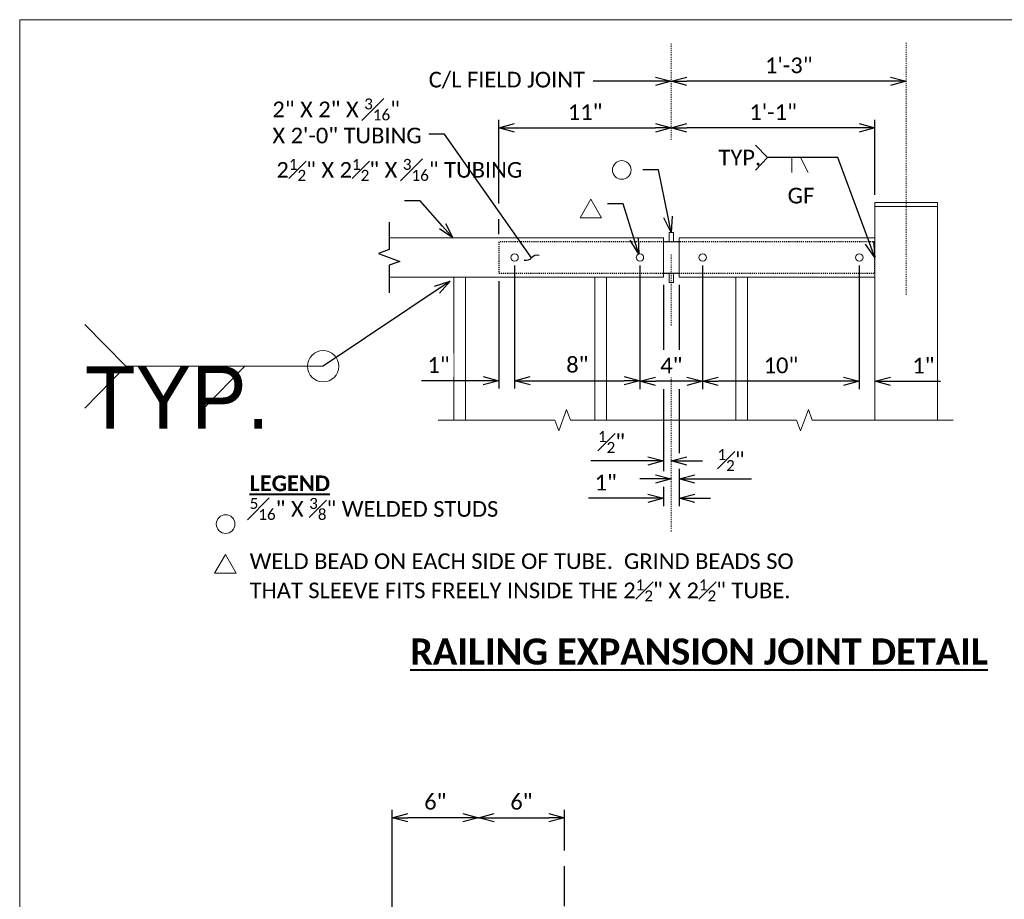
# Model space of a CAD drawing. Extents: x -1624 to -745, y -2680 to -2428.
# Tile 3 of 10: x -1624 to -1529, y -2512 to -2428. Entities that reach past the tile are written whole.
import ezdxf
from ezdxf import colors
from ezdxf.entities.mleader import LeaderData, LeaderLine
from ezdxf.enums import TextEntityAlignment as Align
from ezdxf.math import Vec2, Vec3

# ---------------------------------------------------------------- set-up
doc = ezdxf.new("R2018")
doc.units = 0
doc.header["$MEASUREMENT"] = 0
doc.linetypes.add('Wisdot2', pattern=[0.125, 0.0625, -0.0625])
doc.linetypes.add('Wisdot4', pattern=[0.28125, 0.125, -0.0625, 0.03125, -0.0625])
for name, color, linetype, lineweight in [('B_ANNO', 7, 'Continuous', 18), ('B_ANNO_BREAK', 7, 'Continuous', 18), ('B_ANNO_DIM', 7, 'Continuous', 18), ('B_ANNO_SYMB', 7, 'Continuous', 18), ('B_ANNO_TEXT', 7, 'Continuous', 18), ('B_ANNO_TEXT_TITLE', 7, 'Continuous', 40), ('B_CNTR', 1, 'Wisdot4', 18), ('B_DETAIL_HIDDEN', 7, 'Wisdot2', 25), ('B_STEEL_RAIL', 92, 'Continuous', 18)]:
    doc.layers.add(name, color=color, linetype=linetype, lineweight=lineweight)
doc.layers.add('B_ANNO_NOPLOT', color=47, linetype='Continuous', lineweight=18, plot=False)
doc.styles.add('Annotative', font='calibri.ttf', dxfattribs={"height": 0.0625})
doc.styles.get("Standard").update_dxf_attribs({"font": 'calibri.ttf'})
doc.styles.add('Subtitle', font='calibrib.ttf', dxfattribs={"height": 0.0625})
doc.styles.add('Title', font='calibrib.ttf', dxfattribs={"height": 0.125})
doc.dimstyles.new('Annotative', dxfattribs={"dimscale": 0, "dimtxt": 0.0625, "dimasz": 0.0625, "dimexe": 0.03125, "dimexo": 0.03125, "dimgap": 0.03125, "dimtad": 1, "dimdec": 3, "dimzin": 3, "dimdsep": 46, "dimlunit": 4, "dimtxsty": 'Standard', "dimblk": 'OPEN30', "dimcen": 0.03125, "dimaunit": 1, "dimadec": 0, "dimazin": 3, "dimtfac": 0.75, "dimtdec": 3, "dimtofl": 0, "dimtmove": 0, "dimatfit": 3, "dimldrblk": 'OPEN30', "dimfxl": 1, "dimtfill": 1, "dimfrac": 1, "dimtolj": 1, "dimtzin": 0, "dimarcsym": 0})
doc.dimstyles.get("Standard").update_dxf_attribs({"dimtxt": 0.0625, "dimasz": 0.0625, "dimexe": 0.03125, "dimexo": 0.03125, "dimgap": 0.03125, "dimtad": 1, "dimdec": 3, "dimzin": 3, "dimdsep": 46, "dimlunit": 4, "dimtxsty": 'Standard', "dimblk": 'OPEN30', "dimcen": 0.03125, "dimaunit": 1, "dimadec": 0, "dimazin": 3, "dimtfac": 0.75, "dimtdec": 3, "dimtofl": 0, "dimtmove": 0, "dimatfit": 3, "dimldrblk": 'OPEN30', "dimfxl": 1, "dimtfill": 1, "dimfrac": 1, "dimtolj": 1, "dimtzin": 0, "dimarcsym": 0})

# ---------------------------------------------------------------- blocks, each defined once
blk = doc.blocks.new('_Open30')
at = {"color": 0, "linetype": 'ByBlock', "lineweight": -2}
for p, q in [((-1, 0.268), (0, 0)), ((0, 0), (-1, -0.268)), ((0, 0), (-1, 0))]:
    blk.add_line(p, q, dxfattribs=at)
blk = doc.blocks.new('*D142')
at = {"layer": 'B_ANNO_DIM', "color": 0, "lineweight": -2, "transparency": 16777216}
for p, q in [((35.668, 164.12), (35.668, 176.353)), ((42.412, 175.603), (37.168, 175.603)), ((35.668, 161.12), (35.668, 162.62)), ((35.668, 157.37), (35.668, 159.62)), ((35.668, 91.857), (35.668, 155.87)), ((35.668, 77.87), (35.668, 90.357)), ((35.668, 74.12), (35.668, 76.37)), ((35.668, 72.245), (35.668, 72.62)), ((35.668, 69.62), (35.668, 70.745))]:
    blk.add_line(p, q, dxfattribs=at)
at = {"layer": 'Defpoints', "color": 0, "transparency": 16777216}
for p in [(35.668, 175.603), (43.912, 175.603), (35.668, 68.87)]:
    blk.add_point(p, dxfattribs=at)
at = {"layer": 'B_ANNO_DIM', "color": 0, "lineweight": -2, "transparency": 16777216, "xscale": 1.5, "yscale": 1.5, "zscale": 1.5, "rotation": 180}
blk.add_blockref('_Open30', (35.668, 175.603), dxfattribs=at)
at = {"layer": 'B_ANNO_DIM', "color": 0, "lineweight": -2, "transparency": 16777216, "xscale": 1.5, "yscale": 1.5, "zscale": 1.5}
blk.add_blockref('_Open30', (43.912, 175.603), dxfattribs=at)
at = {"layer": 'B_ANNO_DIM', "color": 0, "transparency": 16777216, "insert": (39.79, 177.121), "char_height": 1.5, "attachment_point": 5}
blk.add_mtext('\\A1;6"', dxfattribs=at)
blk = doc.blocks.new('*D138')
at = {"layer": 'B_ANNO_DIM', "color": 0, "lineweight": -2, "transparency": 16777216}
for p, q in [((52.156, 172.469), (52.156, 176.353)), ((45.412, 175.603), (50.656, 175.603)), ((52.156, 167.132), (52.156, 170.969)), ((52.156, 159.214), (52.156, 165.632)), ((52.156, 112.76), (52.156, 157.714)), ((52.156, 107.747), (52.156, 111.26)), ((52.156, 95.078), (52.156, 106.247)), ((52.156, 75.533), (52.156, 93.578)), ((52.156, 69.62), (52.156, 74.033))]:
    blk.add_line(p, q, dxfattribs=at)
at = {"layer": 'Defpoints', "color": 0, "transparency": 16777216}
for p in [(43.912, 175.603), (52.156, 175.603), (52.156, 68.87)]:
    blk.add_point(p, dxfattribs=at)
at = {"layer": 'B_ANNO_DIM', "color": 0, "lineweight": -2, "transparency": 16777216, "xscale": 1.5, "yscale": 1.5, "zscale": 1.5, "rotation": 180}
blk.add_blockref('_Open30', (43.912, 175.603), dxfattribs=at)
at = {"layer": 'B_ANNO_DIM', "color": 0, "lineweight": -2, "transparency": 16777216, "xscale": 1.5, "yscale": 1.5, "zscale": 1.5}
blk.add_blockref('_Open30', (52.156, 175.603), dxfattribs=at)
at = {"layer": 'B_ANNO_DIM', "color": 0, "transparency": 16777216, "insert": (48.034, 177.121), "char_height": 1.5, "attachment_point": 5}
blk.add_mtext('\\A1;6"', dxfattribs=at)
blk = doc.blocks.new('_Integral')
at = {"color": 0, "linetype": 'ByBlock', "lineweight": -2}
for centre, start, end in [((0.439, 0.118), 129, 195), ((-0.439, -0.118), 309, 15)]:
    blk.add_arc(centre, 0.454, start, end, dxfattribs=at)
blk = doc.blocks.new('*D45')
at = {"layer": 'B_ANNO_DIM', "color": 0, "lineweight": -2, "transparency": 16777216}
for p, q in [((80.386, 228.484), (80.386, 216.632)), ((78.886, 217.382), (77.386, 217.382)), ((83.385, 217.382), (88.151, 217.382))]:
    blk.add_line(p, q, dxfattribs=at)
at = {"layer": 'Defpoints', "color": 0, "transparency": 16777216}
for p in [(80.386, 229.234), (81.885, 217.382), (81.885, 217.382)]:
    blk.add_point(p, dxfattribs=at)
at = {"layer": 'B_ANNO_DIM', "color": 0, "lineweight": -2, "transparency": 16777216, "xscale": 1.5, "yscale": 1.5, "zscale": 1.5}
blk.add_blockref('_Open30', (80.386, 217.382), dxfattribs=at)
at = {"layer": 'B_ANNO_DIM', "color": 0, "lineweight": -2, "transparency": 16777216, "xscale": 1.5, "yscale": 1.5, "zscale": 1.5, "rotation": 180}
blk.add_blockref('_Open30', (81.885, 217.382), dxfattribs=at)
at = {"layer": 'B_ANNO_DIM', "color": 0, "transparency": 16777216, "insert": (86.518, 218.883), "char_height": 1.5, "attachment_point": 5, "bg_fill": 3, "box_fill_scale": 1.25, "bg_fill_color": 256, "bg_fill_true_color": 13158600, "bg_fill_transparency": 0}
blk.add_mtext('\\A1;1"', dxfattribs=at)
blk = doc.blocks.new('*D48')
at = {"layer": 'B_ANNO_DIM', "color": 0, "lineweight": -2, "transparency": 16777216}
for p, q in [((65.386, 228.484), (65.386, 216.632)), ((80.386, 228.484), (80.386, 216.632)), ((78.886, 217.382), (66.886, 217.382))]:
    blk.add_line(p, q, dxfattribs=at)
at = {"layer": 'Defpoints', "color": 0, "transparency": 16777216}
for p in [(65.386, 229.234), (80.386, 229.234), (65.386, 217.382)]:
    blk.add_point(p, dxfattribs=at)
at = {"layer": 'B_ANNO_DIM', "color": 0, "lineweight": -2, "transparency": 16777216, "xscale": 1.5, "yscale": 1.5, "zscale": 1.5, "rotation": 180}
blk.add_blockref('_Open30', (65.386, 217.382), dxfattribs=at)
at = {"layer": 'B_ANNO_DIM', "color": 0, "lineweight": -2, "transparency": 16777216, "xscale": 1.5, "yscale": 1.5, "zscale": 1.5}
blk.add_blockref('_Open30', (80.386, 217.382), dxfattribs=at)
at = {"layer": 'B_ANNO_DIM', "color": 0, "transparency": 16777216, "insert": (72.886, 218.9), "char_height": 1.5, "attachment_point": 5, "bg_fill": 3, "box_fill_scale": 1.25, "bg_fill_color": 256, "bg_fill_true_color": 13158600, "bg_fill_transparency": 0}
blk.add_mtext('\\A1;10"', dxfattribs=at)
blk = doc.blocks.new('*D50')
at = {"layer": 'B_ANNO_DIM', "color": 0, "lineweight": -2, "transparency": 16777216}
for p, q in [((47.386, 228.484), (47.386, 216.69)), ((59.386, 228.484), (59.386, 216.69)), ((48.886, 217.44), (57.886, 217.44))]:
    blk.add_line(p, q, dxfattribs=at)
at = {"layer": 'Defpoints', "color": 0, "transparency": 16777216}
for p in [(47.386, 229.234), (59.386, 229.234), (59.386, 217.44)]:
    blk.add_point(p, dxfattribs=at)
at = {"layer": 'B_ANNO_DIM', "color": 0, "lineweight": -2, "transparency": 16777216, "xscale": 1.5, "yscale": 1.5, "zscale": 1.5, "rotation": 180}
blk.add_blockref('_Open30', (47.386, 217.44), dxfattribs=at)
at = {"layer": 'B_ANNO_DIM', "color": 0, "lineweight": -2, "transparency": 16777216, "xscale": 1.5, "yscale": 1.5, "zscale": 1.5}
blk.add_blockref('_Open30', (59.386, 217.44), dxfattribs=at)
at = {"layer": 'B_ANNO_DIM', "color": 0, "transparency": 16777216, "insert": (53.386, 218.958), "char_height": 1.5, "attachment_point": 5, "bg_fill": 3, "box_fill_scale": 1.25, "bg_fill_color": 256, "bg_fill_true_color": 13158600, "bg_fill_transparency": 0}
blk.add_mtext('\\A1;8"', dxfattribs=at)
blk = doc.blocks.new('*D51')
at = {"layer": 'B_ANNO_DIM', "color": 0, "lineweight": -2, "transparency": 16777216}
for p, q in [((47.386, 228.484), (47.386, 216.69)), ((45.885, 226.984), (45.885, 216.69)), ((44.385, 217.44), (38.471, 217.44)), ((48.886, 217.44), (50.386, 217.44))]:
    blk.add_line(p, q, dxfattribs=at)
at = {"layer": 'Defpoints', "color": 0, "transparency": 16777216}
for p in [(47.386, 229.234), (45.885, 227.734), (45.885, 217.44)]:
    blk.add_point(p, dxfattribs=at)
at = {"layer": 'B_ANNO_DIM', "color": 0, "lineweight": -2, "transparency": 16777216, "xscale": 1.5, "yscale": 1.5, "zscale": 1.5}
blk.add_blockref('_Open30', (45.885, 217.44), dxfattribs=at)
at = {"layer": 'B_ANNO_DIM', "color": 0, "lineweight": -2, "transparency": 16777216, "xscale": 1.5, "yscale": 1.5, "zscale": 1.5, "rotation": 180}
blk.add_blockref('_Open30', (47.386, 217.44), dxfattribs=at)
at = {"layer": 'B_ANNO_DIM', "color": 0, "transparency": 16777216, "insert": (40.103, 218.941), "char_height": 1.5, "attachment_point": 5, "bg_fill": 3, "box_fill_scale": 1.25, "bg_fill_color": 256, "bg_fill_true_color": 13158600, "bg_fill_transparency": 0}
blk.add_mtext('\\A1;1"', dxfattribs=at)
blk = doc.blocks.new('*D168')
at = {"layer": 'B_ANNO_DIM', "color": 0, "lineweight": -2, "transparency": 16777216}
for p, q in [((45.885, 234.391), (45.885, 242.399)), ((47.385, 241.649), (60.885, 241.649)), ((45.885, 231.484), (45.885, 232.891))]:
    blk.add_line(p, q, dxfattribs=at)
at = {"layer": 'Defpoints', "color": 0, "transparency": 16777216}
for p in [(62.385, 241.649), (62.385, 241.649), (45.885, 230.734)]:
    blk.add_point(p, dxfattribs=at)
at = {"layer": 'B_ANNO_DIM', "color": 0, "lineweight": -2, "transparency": 16777216, "xscale": 1.5, "yscale": 1.5, "zscale": 1.5, "rotation": 180}
blk.add_blockref('_Open30', (45.885, 241.649), dxfattribs=at)
at = {"layer": 'B_ANNO_DIM', "color": 0, "lineweight": -2, "transparency": 16777216, "xscale": 1.5, "yscale": 1.5, "zscale": 1.5}
blk.add_blockref('_Open30', (62.385, 241.649), dxfattribs=at)
at = {"layer": 'B_ANNO_DIM', "color": 0, "transparency": 16777216, "insert": (54.135, 243.151), "char_height": 1.5, "attachment_point": 5, "bg_fill": 3, "box_fill_scale": 1.25, "bg_fill_color": 256, "bg_fill_true_color": 13158600, "bg_fill_transparency": 0}
blk.add_mtext('\\A1;11"', dxfattribs=at)
blk = doc.blocks.new('*D47')
at = {"layer": 'B_ANNO_DIM', "color": 0, "lineweight": -2, "transparency": 16777216}
for p, q in [((81.885, 235.234), (81.885, 242.399)), ((80.385, 241.649), (63.885, 241.649))]:
    blk.add_line(p, q, dxfattribs=at)
at = {"layer": 'Defpoints', "color": 0, "transparency": 16777216}
for p in [(62.385, 241.649), (62.385, 241.649), (81.885, 234.484)]:
    blk.add_point(p, dxfattribs=at)
at = {"layer": 'B_ANNO_DIM', "color": 0, "lineweight": -2, "transparency": 16777216, "xscale": 1.5, "yscale": 1.5, "zscale": 1.5, "rotation": 180}
blk.add_blockref('_Open30', (62.385, 241.649), dxfattribs=at)
at = {"layer": 'B_ANNO_DIM', "color": 0, "lineweight": -2, "transparency": 16777216, "xscale": 1.5, "yscale": 1.5, "zscale": 1.5}
blk.add_blockref('_Open30', (81.885, 241.649), dxfattribs=at)
at = {"layer": 'B_ANNO_DIM', "color": 0, "transparency": 16777216, "insert": (72.135, 243.151), "char_height": 1.5, "attachment_point": 5, "bg_fill": 3, "box_fill_scale": 1.25, "bg_fill_color": 256, "bg_fill_true_color": 13158600, "bg_fill_transparency": 0}
blk.add_mtext('\\A1;1\'-1"', dxfattribs=at)
blk = doc.blocks.new('*D46')
at = {"layer": 'B_ANNO_DIM', "color": 0, "lineweight": -2, "transparency": 16777216}
blk.add_line((83.385, 246.1), (63.885, 246.1), dxfattribs=at)
at = {"layer": 'Defpoints', "color": 0, "transparency": 16777216}
for p in [(62.385, 246.1), (62.385, 246.1), (84.885, 246.1)]:
    blk.add_point(p, dxfattribs=at)
at = {"layer": 'B_ANNO_DIM', "color": 0, "lineweight": -2, "transparency": 16777216, "xscale": 1.5, "yscale": 1.5, "zscale": 1.5, "rotation": 180}
blk.add_blockref('_Open30', (62.385, 246.1), dxfattribs=at)
at = {"layer": 'B_ANNO_DIM', "color": 0, "lineweight": -2, "transparency": 16777216, "xscale": 1.5, "yscale": 1.5, "zscale": 1.5}
blk.add_blockref('_Open30', (84.885, 246.1), dxfattribs=at)
at = {"layer": 'B_ANNO_DIM', "color": 0, "transparency": 16777216, "insert": (73.635, 247.619), "char_height": 1.5, "attachment_point": 5, "bg_fill": 3, "box_fill_scale": 1.25, "bg_fill_color": 256, "bg_fill_true_color": 13158600, "bg_fill_transparency": 0}
blk.add_mtext('\\A1;1\'-3"', dxfattribs=at)
blk = doc.blocks.new('*D167')
at = {"layer": 'B_ANNO_DIM', "color": 0, "lineweight": -2, "transparency": 16777216}
for p, q in [((61.629, 226.612), (61.629, 220.388)), ((63.129, 226.612), (63.129, 220.388)), ((61.629, 216.632), (61.629, 208.782)), ((63.129, 216.632), (63.129, 210.513)), ((63.129, 209.013), (63.129, 205.43)), ((61.629, 207.282), (61.629, 205.43)), ((60.129, 206.18), (54.47, 206.18)), ((64.629, 206.18), (66.129, 206.18))]:
    blk.add_line(p, q, dxfattribs=at)
at = {"layer": 'Defpoints', "color": 0, "transparency": 16777216}
for p in [(61.629, 227.362), (63.129, 227.362), (63.129, 206.18)]:
    blk.add_point(p, dxfattribs=at)
at = {"layer": 'B_ANNO_DIM', "color": 0, "lineweight": -2, "transparency": 16777216, "xscale": 1.5, "yscale": 1.5, "zscale": 1.5}
blk.add_blockref('_Open30', (61.629, 206.18), dxfattribs=at)
at = {"layer": 'B_ANNO_DIM', "color": 0, "lineweight": -2, "transparency": 16777216, "xscale": 1.5, "yscale": 1.5, "zscale": 1.5, "rotation": 180}
blk.add_blockref('_Open30', (63.129, 206.18), dxfattribs=at)
at = {"layer": 'B_ANNO_DIM', "color": 0, "transparency": 16777216, "insert": (56.102, 207.681), "char_height": 1.5, "attachment_point": 5, "bg_fill": 3, "box_fill_scale": 1.25, "bg_fill_color": 256, "bg_fill_true_color": 13158600, "bg_fill_transparency": 0}
blk.add_mtext('\\A1;1"', dxfattribs=at)
blk = doc.blocks.new('*D53')
at = {"layer": 'B_ANNO_DIM', "color": 0, "lineweight": -2, "transparency": 16777216}
for p, q in [((60.129, 209.763), (54.691, 209.763)), ((63.885, 209.763), (65.385, 209.763))]:
    blk.add_line(p, q, dxfattribs=at)
at = {"layer": 'Defpoints', "color": 0, "transparency": 16777216}
for p in [(61.629, 209.763), (61.629, 209.763), (62.385, 209.763)]:
    blk.add_point(p, dxfattribs=at)
at = {"layer": 'B_ANNO_DIM', "color": 0, "lineweight": -2, "transparency": 16777216, "xscale": 1.5, "yscale": 1.5, "zscale": 1.5}
blk.add_blockref('_Open30', (61.629, 209.763), dxfattribs=at)
at = {"layer": 'B_ANNO_DIM', "color": 0, "lineweight": -2, "transparency": 16777216, "xscale": 1.5, "yscale": 1.5, "zscale": 1.5, "rotation": 180}
blk.add_blockref('_Open30', (62.385, 209.763), dxfattribs=at)
at = {"layer": 'B_ANNO_DIM', "color": 0, "transparency": 16777216, "insert": (56.66, 211.569), "char_height": 1.5, "attachment_point": 5, "bg_fill": 3, "box_fill_scale": 1.25, "bg_fill_color": 256, "bg_fill_true_color": 13158600, "bg_fill_transparency": 0}
blk.add_mtext('\\A1;{\\H0.7x;\\S1#2;}"', dxfattribs=at)
blk = doc.blocks.new('*D52')
at = {"layer": 'B_ANNO_DIM', "color": 0, "lineweight": -2, "transparency": 16777216}
for p, q in [((60.885, 208.032), (59.385, 208.032)), ((64.629, 208.032), (70.068, 208.032))]:
    blk.add_line(p, q, dxfattribs=at)
at = {"layer": 'Defpoints', "color": 0, "transparency": 16777216}
for p in [(62.385, 208.032), (63.129, 208.032), (63.129, 208.032)]:
    blk.add_point(p, dxfattribs=at)
at = {"layer": 'B_ANNO_DIM', "color": 0, "lineweight": -2, "transparency": 16777216, "xscale": 1.5, "yscale": 1.5, "zscale": 1.5}
blk.add_blockref('_Open30', (62.385, 208.032), dxfattribs=at)
at = {"layer": 'B_ANNO_DIM', "color": 0, "lineweight": -2, "transparency": 16777216, "xscale": 1.5, "yscale": 1.5, "zscale": 1.5, "rotation": 180}
blk.add_blockref('_Open30', (63.129, 208.032), dxfattribs=at)
at = {"layer": 'B_ANNO_DIM', "color": 0, "transparency": 16777216, "insert": (68.099, 209.838), "char_height": 1.5, "attachment_point": 5, "bg_fill": 3, "box_fill_scale": 1.25, "bg_fill_color": 256, "bg_fill_true_color": 13158600, "bg_fill_transparency": 0}
blk.add_mtext('\\A1;{\\H0.7x;\\S1#2;}"', dxfattribs=at)
blk = doc.blocks.new('*D49')
at = {"layer": 'B_ANNO_DIM', "color": 0, "lineweight": -2, "transparency": 16777216}
for p, q in [((59.386, 228.484), (59.386, 216.632)), ((65.386, 228.484), (65.386, 216.632)), ((63.886, 217.382), (60.886, 217.382))]:
    blk.add_line(p, q, dxfattribs=at)
at = {"layer": 'Defpoints', "color": 0, "transparency": 16777216}
for p in [(59.386, 229.234), (65.386, 229.234), (59.386, 217.382)]:
    blk.add_point(p, dxfattribs=at)
at = {"layer": 'B_ANNO_DIM', "color": 0, "lineweight": -2, "transparency": 16777216, "xscale": 1.5, "yscale": 1.5, "zscale": 1.5, "rotation": 180}
blk.add_blockref('_Open30', (59.386, 217.382), dxfattribs=at)
at = {"layer": 'B_ANNO_DIM', "color": 0, "lineweight": -2, "transparency": 16777216, "xscale": 1.5, "yscale": 1.5, "zscale": 1.5}
blk.add_blockref('_Open30', (65.386, 217.382), dxfattribs=at)
at = {"layer": 'B_ANNO_DIM', "color": 0, "transparency": 16777216, "insert": (62.386, 218.885), "char_height": 1.5, "attachment_point": 5, "bg_fill": 3, "box_fill_scale": 1.25, "bg_fill_color": 256, "bg_fill_true_color": 13158600, "bg_fill_transparency": 0}
blk.add_mtext('\\A1;4"', dxfattribs=at)
blk = doc.blocks.new('*U41')
at = {"color": 0, "lineweight": -2, "flags": 128}
blk.add_lwpolyline([(-1.513, -0.009), (-1.946, -0.759), (-1.08, -0.759)], close=True, dxfattribs=at)
blk = doc.blocks.new('*U42')
at = {"color": 0, "lineweight": -2}
blk.add_circle((-1.513, -0.384), 0.375, dxfattribs=at)
blk = doc.blocks.new('*U19')
at = {"layer": 'B_ANNO'}
for p, q in [((-11.41, 2), (-9.441, 0)), ((-11.41, -2), (-9.441, 0)), ((0, 0), (-9.441, 0)), ((-5.711, 0), (-5.711, -2)), ((-5.711, -2), (-3.741, 0))]:
    blk.add_line(p, q, dxfattribs=at)
blk.add_circle((0, 0), 0.75, dxfattribs=at)
at = {"style": 'Annotative'}
blk.add_attdef('SIZE', text='', height=0.75, dxfattribs=at).set_placement((-7.121, -0.75), align=Align.MIDDLE_CENTER)
at = {"layer": 'B_ANNO_TEXT', "lineweight": 30, "flags": 104}
blk.add_attdef('NOTE', text='', height=0.75, dxfattribs=at).set_placement((-11.41, 0), align=Align.MIDDLE_RIGHT)
blk.add_attdef('LENGTH', text='', height=0.75, dxfattribs=at).set_placement((-2.621, -0.75), align=Align.MIDDLE_CENTER)
blk = doc.blocks.new('*U120')
at = {"layer": 'B_ANNO_DIM'}
dim = blk.add_linear_dim(base=(35.6682, 175.603), p1=(43.9122, 175.603), p2=(35.6682, 68.87), text='6"', dimstyle='Annotative', override={"dimtfill": 0}, dxfattribs=at)
dim.commit()
dim.dimension.update_dxf_attribs({"geometry": '*D142', "text_midpoint": (39.7902, 177.1208)})
dim = blk.add_linear_dim(base=(52.1562, 175.603), p1=(43.9122, 175.603), p2=(52.1562, 68.87), angle=180, text='6"', dimstyle='Annotative', override={"dimtfill": 0}, dxfattribs=at)
dim.commit()
dim.dimension.update_dxf_attribs({"geometry": '*D138', "text_midpoint": (48.0342, 177.1208)})
blk = doc.blocks.new('INS_SCREENING_BASE')
at = {"linetype": 'Continuous', "flags": 128}
blk.add_lwpolyline([(35.3734, 232.612), (35.3734, 229.987), (34.3431, 229.612), (36.4037, 228.862), (35.3734, 228.487), (35.3734, 225.862)], dxfattribs=at)
at = {"layer": 'B_ANNO_DIM'}
for p, q in [((71.5864, 238.795), (70.4464, 240.001)), ((71.5864, 238.795), (70.4464, 237.589)), ((73.9264, 238.795), (73.9264, 237.373)), ((74.7424, 238.795), (75.4924, 237.373))]:
    blk.add_line(p, q, dxfattribs=at)
at = {"layer": 'B_CNTR'}
for p, q in [((62.3854, 240.484), (62.3854, 249.815)), ((84.8854, 225.66), (84.8854, 249.815)), ((62.3854, 222.73), (62.3854, 229.552)), ((62.3854, 203.02), (62.3854, 218.23))]:
    blk.add_line(p, q, dxfattribs=at)
at = {"layer": 'B_DETAIL_HIDDEN', "flags": 128}
blk.add_lwpolyline([(45.8854, 227.734), (81.8854, 227.734), (81.8854, 230.734), (45.8854, 230.734), (45.8854, 227.734)], dxfattribs=at)
at = {"layer": 'B_STEEL_RAIL'}
for p, q in [((81.8854, 234.112), (87.8854, 234.112)), ((63.1294, 230.734), (61.6294, 230.734)), ((41.5714, 213.658), (41.5714, 227.362)), ((42.6934, 213.658), (42.6934, 227.362)), ((55.0714, 213.67), (55.0714, 227.362)), ((56.1934, 213.67), (56.1934, 227.362)), ((61.6294, 227.734), (63.1294, 227.734)), ((68.5714, 213.676), (68.5714, 227.362)), ((69.6934, 213.676), (69.6934, 227.362))]:
    blk.add_line(p, q, dxfattribs=at)
for points in [[(35.3734, 227.362), (61.6294, 227.362), (61.6294, 231.112), (35.3734, 231.112)], [(62.1694, 230.734), (62.1694, 231.64), (62.5894, 231.64), (62.5894, 230.734)], [(62.1694, 227.734), (62.1694, 226.828), (62.5894, 226.828), (62.5894, 227.734)]]:
    blk.add_lwpolyline(points, dxfattribs=at)
for centre in [(47.3859, 229.234), (59.3859, 229.234), (65.3859, 229.234), (80.3859, 229.234)]:
    blk.add_circle(centre, 0.3527, dxfattribs=at)
at = {"layer": 'B_ANNO_DIM'}
ref = blk.add_blockref('*U19', (29.0509, 218.8209), dxfattribs=dict(at, xscale=2, yscale=2, zscale=2))
lines = blk.add_mtext('TYP.', dxfattribs={"layer": 'B_ANNO_TEXT', "insert": (6.2308, 218.8209), "char_height": 5.95853, "attachment_point": 1})
ref.add_attrib('NOTE', '', (6.2308, 218.8209), dxfattribs={"flags": 104}).embed_mtext(lines)
at = {"layer": 'B_ANNO_SYMB', "xscale": 2.384702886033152, "yscale": 2.384702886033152, "zscale": 2.384702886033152}
for name, p in [('*U42', (23.3267, 204.6322)), ('*U41', (23.298, 200.8234))]:
    blk.add_blockref(name, p, dxfattribs=at)
at = {"layer": 'B_ANNO_DIM', "insert": (73.5194, 234.394), "char_height": 1.5, "attachment_point": 7, "line_spacing_factor": 0.8, "style": 'Annotative'}
blk.add_mtext('GF', dxfattribs=at)
at = {"layer": 'B_ANNO_DIM', "style": 'Annotative'}
for tag, p in [('RSPA', (231.1917, 75.3537)), ('BARS', (228.2292, 71.6697)), ('BSPA', (251.2619, 71.6697))]:
    blk.add_attdef(tag, text='', height=1.5, dxfattribs=at).set_placement(p, align=Align.MIDDLE_CENTER)
at = {"layer": 'B_ANNO_TEXT', "insert": (22.0174, 196.3134), "char_height": 1.5, "width": 54.580913, "attachment_point": 7, "style": 'Annotative'}
blk.add_mtext('\\A1;{\\H0.7x;\\S5#16;}" X {\\H0.7x;\\S3#8;}" WELDED STUDS\\P\\PWELD BEAD ON EACH SIDE OF TUBE.  GRIND BEADS SO THAT SLEEVE FITS FREELY INSIDE THE 2{\\H0.7x;\\S1#2;\\H1.42857x;" X 2\\H0.7x;\\S1#2;\\H1.42857x;" TUBE.}', dxfattribs=at)
at = {"layer": 'B_ANNO_TEXT', "style": 'Annotative'}
for tag, p in [('RSPA', (363.8227, 165.8253)), ('AMSNO.', (318.4638, 130.9293)), ('AMSNAME', (325.9192, 130.9293)), ('FABRIC', (327.2203, 128.2812))]:
    blk.add_attdef(tag, text='', height=1.5, dxfattribs=at).set_placement(p, align=Align.BOTTOM_CENTER)
at = {"layer": 'B_ANNO_TEXT_TITLE', "line_spacing_factor": 0.8}
for s, insert, char_height, attachment_point, style in [('{\\LLEGEND}', (22.0174, 206.8518), 1.5, 7, 'Subtitle'), ('{\\LRAILING EXPANSION JOINT DETAIL}', (65.0396, 191.502), 2.500002, 5, 'Title')]:
    blk.add_mtext(s, dxfattribs=dict(at, insert=insert, char_height=char_height, attachment_point=attachment_point, style=style))
at = {"layer": 'B_ANNO_DIM'}
ml = blk.add_multileader_mtext('Standard', dxfattribs=at)
ml.set_content('\\A1;2" X 2" X {\\H0.7x;\\S3#16;}" \\PX 2\'-0" TUBING', color=256)
ml.set_leader_properties()
ml.set_arrow_properties(name='INTEGRAL')
ml.build(insert=Vec2(0, 0))
ml.multileader.update_dxf_attribs({"text_right_attachment_type": 3, "dogleg_length": 0.0625, "arrow_head_size": 1.5, "scale": 24})
ctx = ml.context
ctx.base_point, ctx.scale, ctx.char_height, ctx.arrow_head_size, ctx.landing_gap_size, ctx.plane_origin = Vec3(23.4472, 243.7009), 24, 1.5, 1.5, 0.75, Vec3(49.012, 229.21)
ctx.right_attachment = 3
notes = []
notes.append((ctx, [(0, (1, 1, 0), (40.6683, 241.035), (-1, 0), 1.5, [(0, [(49.012, 229.21)], 0, [])])]))
ctx.mtext.insert, ctx.mtext.width, ctx.mtext.flow_direction = Vec3(24.1972, 244.4619), 14.557963, 5
ml = blk.add_multileader_mtext('Standard', dxfattribs=at)
ml.set_content('TYP.', color=256)
ml.set_leader_properties()
ml.set_arrow_properties(name='OPEN30')
ml.build(insert=Vec2(0, 0))
ml.multileader.update_dxf_attribs({"dogleg_length": 0.0625, "arrow_head_size": 1.5, "scale": 24})
ctx = ml.context
ctx.base_point, ctx.scale, ctx.char_height, ctx.arrow_head_size, ctx.landing_gap_size, ctx.plane_origin = Vec3(66.1576, 238.795), 24, 1.5, 1.5, 0.75, Vec3(81.8854, 229.234)
notes.append((ctx, [(0, (1, 1, 0), (78.3374, 238.795), (-1, 0), 6.751, [(0, [(81.8854, 229.234)], 0, [])])]))
ctx.mtext.insert, ctx.mtext.flow_direction = Vec3(66.9076, 239.5502), 5
ml = blk.add_multileader_mtext('Standard', dxfattribs=at)
ml.set_content('\\A1;2{\\H0.7x;\\S1#2;}" X 2{\\H0.7x;\\S1#2;}" X {\\H0.7x;\\S3#16;}" TUBING', color=256)
ml.set_leader_properties()
ml.set_arrow_properties(name='OPEN30')
ml.build(insert=Vec2(0, 0))
ml.multileader.update_dxf_attribs({"text_right_attachment_type": 3, "dogleg_length": 0.0625, "arrow_head_size": 1.5, "scale": 24})
ctx = ml.context
ctx.base_point, ctx.scale, ctx.char_height, ctx.arrow_head_size, ctx.landing_gap_size, ctx.plane_origin = Vec3(23.8299, 237.9117), 24, 1.5, 1.5, 0.75, Vec3(41.4765, 231.112)
ctx.right_attachment = 3
notes.append((ctx, [(0, (1, 1, 0), (38.3272, 234.6479), (-1, 0), 1.5, [(0, [(41.4765, 231.112)], 0, [])])]))
ctx.mtext.insert, ctx.mtext.width, ctx.mtext.flow_direction = Vec3(24.5799, 238.6726), 14.959555, 5
ml = blk.add_multileader_mtext('Standard', dxfattribs=at)
ml.set_content('', color=256)
ml.set_leader_properties()
ml.set_arrow_properties(name='OPEN30')
ml.build(insert=Vec2(0, 0))
ml.multileader.update_dxf_attribs({"dogleg_length": 0.0625, "arrow_head_size": 1.5, "scale": 24})
ctx = ml.context
ctx.base_point, ctx.scale, ctx.char_height, ctx.arrow_head_size, ctx.landing_gap_size, ctx.plane_origin = Vec3(58.1568, 237.6242), 24, 1.5, 1.5, 0.75, Vec3(62.3794, 231.64)
notes.append((ctx, [(0, (1, 1, 0), (61.1568, 237.6242), (-1, 0), 1.5, [(0, [(62.3794, 231.64)], 0, [])])]))
ctx.mtext.insert, ctx.mtext.flow_direction = Vec3(58.9068, 238.3742), 5
ml = blk.add_multileader_mtext('Standard', dxfattribs=at)
ml.set_content('', color=256)
ml.set_leader_properties()
ml.set_arrow_properties(name='OPEN30')
ml.build(insert=Vec2(0, 0))
ml.multileader.update_dxf_attribs({"dogleg_length": 0.0625, "arrow_head_size": 1.5, "scale": 24})
ctx = ml.context
ctx.base_point, ctx.scale, ctx.char_height, ctx.arrow_head_size, ctx.landing_gap_size, ctx.plane_origin = Vec3(54.7722, 234.3879), 24, 1.5, 1.5, 0.75, Vec3(59.2714, 229.5676)
notes.append((ctx, [(0, (1, 1, 0), (57.7722, 234.3879), (-1, 0), 1.5, [(0, [(59.2714, 229.5676)], 0, [])])]))
ctx.mtext.insert, ctx.mtext.flow_direction = Vec3(55.5222, 235.1379), 5
for ctx, leaders in notes:
    for number, flags, end, landing, length, lines in leaders:
        leader = LeaderData()
        leader.index, (leader.has_last_leader_line, leader.has_dogleg_vector, leader.attachment_direction) = number, flags
        leader.last_leader_point, leader.dogleg_vector, leader.dogleg_length = Vec3(end), Vec3(landing), length
        for number, points, colour, breaks in lines:
            line = LeaderLine()
            line.index, line.vertices, line.color, line.breaks = number, Vec3.list(points), colors.encode_raw_color(colour), breaks
            leader.lines.append(line)
        ctx.leaders.append(leader)
dim = blk.add_linear_dim(base=(62.3854, 246.1003), p1=(84.8854, 246.1003), p2=(62.3854, 246.1003), angle=180, text='1\'-3"', dimstyle='Annotative', dxfattribs=at)
dim.commit()
dim.dimension.update_dxf_attribs({"geometry": '*D46', "text_midpoint": (73.6354, 247.6188)})
for base, p1, p2, text, picture, middle in [((62.3854, 241.6492), (45.8854, 230.734), (62.3854, 241.6492), '11"', '*D168', (54.1354, 243.151)), ((59.3859, 217.4395), (47.3859, 229.234), (59.3859, 229.234), '8"', '*D50', (53.3859, 218.958))]:
    dim = blk.add_linear_dim(base=base, p1=p1, p2=p2, text=text, dimstyle='Annotative', dxfattribs=at)
    dim.commit()
    dim.dimension.update_dxf_attribs({"geometry": picture, "text_midpoint": middle})
dim = blk.add_linear_dim(base=(81.8854, 217.3815), p1=(80.3859, 229.234), p2=(81.8854, 217.3815), text='1"', dimstyle='Annotative', dxfattribs=at)
dim.commit()
dim.dimension.update_dxf_attribs({"geometry": '*D45', "text_midpoint": (86.5181, 217.3815), "dimtype": 128})
at = {"layer": 'B_STEEL_RAIL'}
for points in [[(81.8854, 213.688), (81.8854, 234.484), (87.8854, 234.484), (87.8854, 213.658)], [(81.8854, 231.112), (63.1294, 231.112), (63.1294, 227.362), (81.8854, 227.362)]]:
    blk.add_lwpolyline(points, dxfattribs=at)
at = {"layer": 'B_ANNO_SYMB', "xscale": 2.384702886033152, "yscale": 2.384702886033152, "zscale": 2.384702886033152}
for name, p in [('*U42', (61.2484, 238.5295)), ('*U41', (58.2883, 234.8549))]:
    blk.add_blockref(name, p, dxfattribs=at)
at = {"layer": 'B_ANNO_DIM'}
dim = blk.add_linear_dim(base=(45.8854, 217.4395), p1=(47.3859, 229.234), p2=(45.8854, 227.734), text='1"', dimstyle='Annotative', dxfattribs=at)
dim.commit()
dim.dimension.update_dxf_attribs({"geometry": '*D51', "text_midpoint": (40.1032, 217.4395), "dimtype": 128})
dim = blk.add_linear_dim(base=(62.3854, 241.6492), p1=(81.8854, 234.484), p2=(62.3854, 241.6492), angle=180, text='1\'-1"', dimstyle='Annotative', dxfattribs=at)
dim.commit()
dim.dimension.update_dxf_attribs({"geometry": '*D47', "text_midpoint": (72.1354, 243.151)})
dim = blk.add_linear_dim(base=(65.3859, 217.3815), p1=(80.3859, 229.234), p2=(65.3859, 229.234), text='10"', dimstyle='Annotative', dxfattribs=at)
dim.commit()
dim.dimension.update_dxf_attribs({"geometry": '*D48', "text_midpoint": (72.8859, 218.9)})
blk.add_leader([(41.1977, 226.9849), (29.0509, 218.8209)], dimstyle='Standard', override={"dimscale": 24}, dxfattribs=at)
dim = blk.add_linear_dim(base=(63.1294, 206.1797), p1=(61.6294, 227.362), p2=(63.1294, 227.362), text='1"', dimstyle='Annotative', dxfattribs=at)
dim.commit()
dim.dimension.update_dxf_attribs({"geometry": '*D167', "text_midpoint": (56.1022, 206.1797), "dimtype": 160})
ml = blk.add_multileader_mtext('Standard', dxfattribs=at)
ml.set_content('C/L FIELD JOINT', color=256)
ml.set_leader_properties()
ml.set_arrow_properties(name='OPEN30')
ml.build(insert=Vec2(0, 0))
ml.multileader.update_dxf_attribs({"dogleg_length": 0.0625, "arrow_head_size": 1.5, "scale": 24})
ctx = ml.context
ctx.base_point, ctx.scale, ctx.char_height, ctx.arrow_head_size, ctx.landing_gap_size, ctx.plane_origin = Vec3(38.4133, 246.1003), 24, 1.5, 1.5, 0.75, Vec3(62.3854, 246.1003)
notes = []
notes.append((ctx, [(0, (1, 1, 0), (56.3913, 246.1003), (-1, 0), 1.5, [(0, [(62.3854, 246.1003)], 0, [])])]))
ctx.mtext.insert, ctx.mtext.flow_direction = Vec3(39.1633, 247.0124), 5
for ctx, leaders in notes:
    for number, flags, end, landing, length, lines in leaders:
        leader = LeaderData()
        leader.index, (leader.has_last_leader_line, leader.has_dogleg_vector, leader.attachment_direction) = number, flags
        leader.last_leader_point, leader.dogleg_vector, leader.dogleg_length = Vec3(end), Vec3(landing), length
        for number, points, colour, breaks in lines:
            line = LeaderLine()
            line.index, line.vertices, line.color, line.breaks = number, Vec3.list(points), colors.encode_raw_color(colour), breaks
            leader.lines.append(line)
        ctx.leaders.append(leader)
dim = blk.add_linear_dim(base=(59.3859, 217.3815), p1=(65.3859, 229.234), p2=(59.3859, 229.234), text='4"', dimstyle='Annotative', dxfattribs=at)
dim.commit()
dim.dimension.update_dxf_attribs({"geometry": '*D49', "text_midpoint": (62.3859, 218.885)})
dim = blk.add_linear_dim(base=(61.6294, 209.763), p1=(62.3854, 209.763), p2=(61.6294, 209.763), angle=180, text='{\\H0.7x;\\S1#2;}"', dimstyle='Annotative', dxfattribs=at)
dim.commit()
dim.dimension.update_dxf_attribs({"geometry": '*D53', "text_midpoint": (56.6603, 211.5694)})
at = {"layer": 'B_ANNO_BREAK', "linetype": 'Continuous', "flags": 128}
blk.add_lwpolyline([(40.0714, 213.658), (51.2284, 213.658), (51.6034, 212.6277), (52.3534, 214.6883), (52.7284, 213.658), (74.3854, 213.658), (74.7604, 212.6277), (75.5104, 214.6883), (75.8854, 213.658), (89.3854, 213.658)], dxfattribs=at)
at = {"layer": 'B_ANNO_DIM'}
dim = blk.add_linear_dim(base=(63.1294, 208.0315), p1=(62.3854, 208.0315), p2=(63.1294, 208.0315), angle=180, text='{\\H0.7x;\\S1#2;}"', dimstyle='Annotative', dxfattribs=at)
dim.commit()
dim.dimension.update_dxf_attribs({"geometry": '*D52', "text_midpoint": (68.0985, 209.838)})
for p, q in [((62.9895, 209.763), (63.2813, 209.763)), ((61.4835, 208.0315), (61.7753, 208.0315))]:
    blk.add_line(p, q, dxfattribs=at)
at = {"layer": 'B_ANNO_NOPLOT', "flags": 128}
blk.add_lwpolyline([(0, 0), (0, 252), (323.9277, 252), (323.9277, 238.8552), (378, 238.8552), (378, 40.4996), (316.5708, 40.4996), (316.5708, 0)], close=True, dxfattribs=at)

msp = doc.modelspace()

# ---------------------------------------------------------------- block references
msp.add_blockref('*U120', (-1623.663, -2679.621))

# ---------------------------------------------------------------- next in the draw order: block references
msp.add_blockref('INS_SCREENING_BASE', (-1623.663, -2679.621))

doc.saveas('drawing.dxf')
